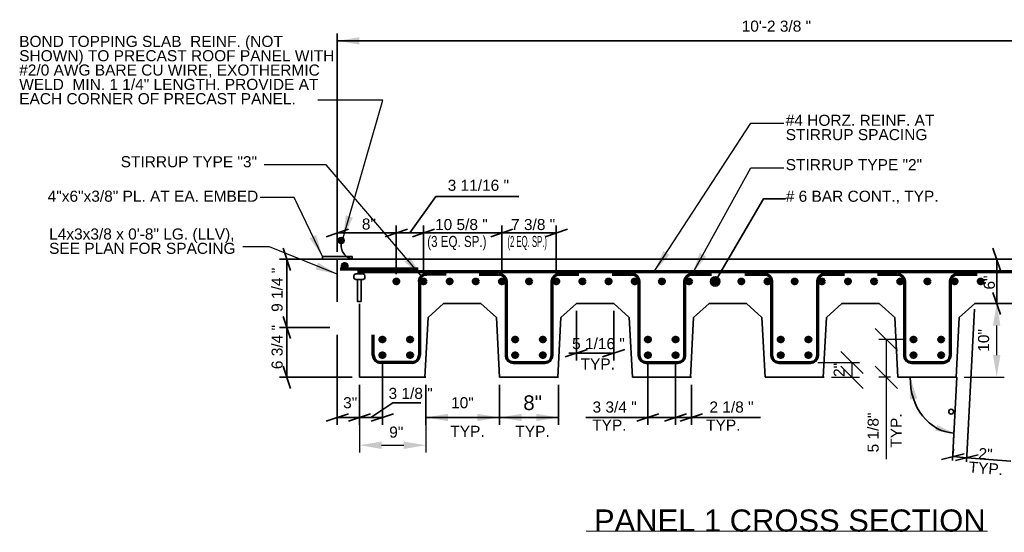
# Model space of a CAD drawing. Header units: inches. Extents: x -829 to 2226, y 10 to 4755.
# Tile 6 of 54: x -571 to -438, y 1032 to 1101. Entities that reach past the tile are written whole.
import ezdxf
from ezdxf.enums import TextEntityAlignment as Align

# ---------------------------------------------------------------- set-up
doc = ezdxf.new("R2010")
doc.units = ezdxf.units.IN
doc.header["$LTSCALE"] = 0.5
doc.header["$MEASUREMENT"] = 0
for name, color, linetype, lineweight in [('G-ANN-TTLB', 7, 'Continuous', 0), ('G-ANNO-DIM', 7, 'Continuous', 0), ('G-ANNO-DIMS', 7, 'Continuous', 35), ('G-ANNO-PATT', 7, 'Continuous', 18), ('G-ANNO-TEXT', 7, 'Continuous', 35), ('S-REIN-RBAR', 7, 'Continuous', 70)]:
    doc.layers.add(name, color=color, linetype=linetype, lineweight=lineweight)
doc.styles.add("1 2 1'-0", font='arial.ttf', dxfattribs={"height": 3})
doc.styles.add("3 4 1'-0", font='arial.ttf', dxfattribs={"height": 1.5})
doc.styles.add('AEC_3 4_1 0 Scale', font='arial.ttf', dxfattribs={"height": 1.5})
doc.dimstyles.new("3 4 1'-0", dxfattribs={"dimtxt": 1.5, "dimasz": 3, "dimexe": 1, "dimexo": 1, "dimgap": 1, "dimtad": 1, "dimdec": 4, "dimzin": 15, "dimdsep": 46, "dimlunit": 4, "dimtxsty": 'AEC_3 4_1 0 Scale', "dimcen": 0.09, "dimadec": 4, "dimazin": 3, "dimtfac": 1, "dimtdec": 4, "dimtofl": 0, "dimtmove": 0, "dimatfit": 3, "dimfxl": 1, "dimfrac": 2, "dimtolj": 1, "dimtzin": 15, "dimarcsym": 0})

# ---------------------------------------------------------------- blocks, each defined once
blk = doc.blocks.new('REINFDOT')
for radius in [0.00313, 0.00187, 0.000625]:
    blk.add_circle((0, 0), radius)
blk = doc.blocks.new('REINF. DOT')
at = {"layer": 'S-REIN-RBAR', "xscale": 100, "yscale": 100, "zscale": 100, "rotation": 90.00000000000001}
blk.add_blockref('REINFDOT', (36.53, 24.59), dxfattribs=at)
blk = doc.blocks.new('*U245')
at = {"layer": 'S-REIN-RBAR'}
for p, q in [((-6.75, 6), (-4.13, 6)), ((4.12, 6), (6.75, 6)), ((-3.12, 5), (-3.12, -5)), ((3.13, -5), (3.13, 5)), ((-2.12, -6), (2.13, -6))]:
    blk.add_line(p, q, dxfattribs=at)
at = {"layer": 'S-REIN-RBAR', "extrusion": (0, 0, -1)}
for centre, start, end in [((4.12, 5), 90, 180), ((-4.13, 5), 0, 90)]:
    blk.add_arc(centre, 1, start, end, dxfattribs=at)
at = {"layer": 'S-REIN-RBAR'}
for centre, start, end in [((-2.12, -5), 180, 270), ((2.13, -5), 270, 0)]:
    blk.add_arc(centre, 1, start, end, dxfattribs=at)
blk = doc.blocks.new('*U246')
at = {"layer": 'S-REIN-RBAR'}
for p, q in [((4.94, 6), (2.32, 6)), ((1.32, 5), (1.32, -5)), ((-4.94, -5), (-4.94, -2.25)), ((0.32, -6), (-3.94, -6))]:
    blk.add_line(p, q, dxfattribs=at)
at = {"layer": 'S-REIN-RBAR', "extrusion": (0, 0, -1)}
blk.add_arc((-2.32, 5), 1, 0, 90, dxfattribs=at)
at = {"layer": 'S-REIN-RBAR'}
for centre, start, end in [((-3.94, -5), 180, 270), ((0.32, -5), 270, 0)]:
    blk.add_arc(centre, 1, start, end, dxfattribs=at)
blk = doc.blocks.new('*U248')
at = {"layer": 'G-ANNO-TEXT'}
for p, q in [((-0.25, 1.87), (-0.25, -1.13)), ((-0.5, -1.13), (0.5, -1.13)), ((-0.75, -1.38), (-0.75, -1.63)), ((-0.5, -1.88), (0.5, -1.88)), ((0.75, -1.38), (0.75, -1.63))]:
    blk.add_line(p, q, dxfattribs=at)
at = {"layer": 'G-ANNO-TEXT', "flags": 128}
blk.add_lwpolyline([(-0.25, 1.87), (0.25, 1.87), (0.25, -1.13)], dxfattribs=at)
at = {"layer": 'G-ANNO-TEXT', "extrusion": (0, 0, -1)}
for centre, start, end in [((0.5, -1.38), 0, 90), ((-0.5, -1.38), 90, 180), ((0.5, -1.63), 270, 0), ((-0.5, -1.63), 180, 270)]:
    blk.add_arc(centre, 0.25, start, end, dxfattribs=at)
blk = doc.blocks.new('*D280')
at = {"layer": 'Defpoints', "color": 0, "transparency": 16777216}
for p in [(-441.92, 1062.91, -5.28), (-438.94, 1062.91), (-444.33, 1052.91)]:
    blk.add_point(p, dxfattribs=at)
at = {"layer": 'G-ANNO-DIMS', "color": 0, "lineweight": -2, "transparency": 16777216}
for p, q in [((-440.92, 1062.91), (-437.94, 1062.91)), ((-438.94, 1055.91), (-438.94, 1059.91)), ((-443.33, 1052.91), (-437.94, 1052.91))]:
    blk.add_line(p, q, dxfattribs=at)
at = {"layer": 'G-ANNO-DIMS', "color": 0, "transparency": 16777216}
for points in [[(-439.44, 1059.91), (-438.44, 1059.91), (-438.94, 1062.91)], [(-439.44, 1055.91), (-438.44, 1055.91), (-438.94, 1052.91)]]:
    blk.add_solid(points, dxfattribs=at)
at = {"layer": 'G-ANNO-DIMS', "color": 0, "transparency": 16777216, "insert": (-440.71, 1057.91), "char_height": 1.5, "attachment_point": 5, "rotation": 90, "style": 'AEC_3 4_1 0 Scale'}
blk.add_mtext('\\A1;10"', dxfattribs=at)
blk = doc.blocks.new('_Oblique')
at = {"color": 0, "linetype": 'ByBlock', "lineweight": -2}
blk.add_line((-0.5, -0.5), (0.5, 0.5), dxfattribs=at)
blk = doc.blocks.new('*D281')
at = {"layer": 'Defpoints', "color": 0, "transparency": 16777216}
for p in [(-464.21, 1054.91), (-458.55, 1054.91), (-462.33, 1052.91)]:
    blk.add_point(p, dxfattribs=at)
at = {"layer": 'G-ANNO-DIMS', "color": 0, "lineweight": -2, "transparency": 16777216}
for p, q in [((-463.21, 1054.91), (-457.55, 1054.91)), ((-458.55, 1052.91), (-458.55, 1054.91)), ((-461.33, 1052.91), (-457.55, 1052.91))]:
    blk.add_line(p, q, dxfattribs=at)
at = {"layer": 'G-ANNO-DIMS', "color": 0, "lineweight": -2, "transparency": 16777216, "xscale": 3, "yscale": 3, "zscale": 3}
for p, rotation in [((-458.55, 1054.91), 90), ((-458.55, 1052.91), 270)]:
    blk.add_blockref('_Oblique', p, dxfattribs=dict(at, rotation=rotation))
at = {"layer": 'G-ANNO-DIMS', "color": 0, "transparency": 16777216, "insert": (-460.3, 1053.91), "char_height": 1.5, "attachment_point": 5, "rotation": 90, "style": 'AEC_3 4_1 0 Scale'}
blk.add_mtext('\\A1;2"', dxfattribs=at)
blk = doc.blocks.new('*D282')
at = {"layer": 'Defpoints', "color": 0, "transparency": 16777216}
for p in [(-453.91, 1058.03), (-450.22, 1058.03, 3.52), (-452.33, 1052.91)]:
    blk.add_point(p, dxfattribs=at)
at = {"layer": 'G-ANNO-DIMS', "color": 0, "lineweight": -2, "transparency": 16777216}
for p, q in [((-451.22, 1058.03), (-454.91, 1058.03)), ((-453.91, 1058.03), (-453.91, 1052.91)), ((-453.33, 1052.91), (-454.91, 1052.91)), ((-453.91, 1052.91), (-453.91, 1041.82))]:
    blk.add_line(p, q, dxfattribs=at)
at = {"layer": 'G-ANNO-DIMS', "color": 0, "lineweight": -2, "transparency": 16777216, "xscale": 3, "yscale": 3, "zscale": 3}
for p, rotation in [((-453.91, 1058.03), 90), ((-453.91, 1052.91), 270)]:
    blk.add_blockref('_Oblique', p, dxfattribs=dict(at, rotation=rotation))
at = {"layer": 'G-ANNO-DIMS', "color": 0, "transparency": 16777216, "insert": (-455.68, 1045.43), "char_height": 1.5, "attachment_point": 5, "rotation": 90, "style": 'AEC_3 4_1 0 Scale'}
blk.add_mtext('\\A1;5 1/8"', dxfattribs=at)
blk = doc.blocks.new('*D285')
at = {"layer": 'Defpoints', "color": 0, "transparency": 16777216}
for p in [(-525.33, 1052.91), (-516.33, 1052.91, 0), (-516.33, 1043.7)]:
    blk.add_point(p, dxfattribs=at)
at = {"layer": 'G-ANNO-DIMS', "color": 0, "lineweight": -2, "transparency": 16777216}
for p, q in [((-525.33, 1051.91), (-525.33, 1042.7)), ((-516.33, 1051.91), (-516.33, 1042.7)), ((-522.33, 1043.7), (-519.33, 1043.7))]:
    blk.add_line(p, q, dxfattribs=at)
at = {"layer": 'G-ANNO-DIMS', "color": 0, "transparency": 16777216}
for points in [[(-522.33, 1044.2), (-522.33, 1043.2), (-525.33, 1043.7)], [(-519.33, 1044.2), (-519.33, 1043.2), (-516.33, 1043.7)]]:
    blk.add_solid(points, dxfattribs=at)
at = {"layer": 'G-ANNO-DIMS', "color": 0, "transparency": 16777216, "insert": (-520.34, 1045.47), "char_height": 1.5, "attachment_point": 5, "style": 'AEC_3 4_1 0 Scale'}
blk.add_mtext('\\A1;9"', dxfattribs=at)

msp = doc.modelspace()

# ---------------------------------------------------------------- hatches: boundary and pattern name
at = {"layer": 'G-ANNO-PATT', "linetype": 'Continuous', "lineweight": 0}
h = msp.add_hatch(color=5, dxfattribs=at)
h.dxf.hatch_style = 1
h.paths.add_polyline_path([(-528.26363, 1071.46326, 1), (-527.36231, 1071.46326, 1)])

# ---------------------------------------------------------------- linework, layer by layer
at = {"layer": 'G-ANN-TTLB', "color": 7, "linetype": 'Continuous', "lineweight": 13}
msp.add_line((-494.60625, 1032.05014, -3.51967), (-440.17885, 1032.05014, -3.51967), dxfattribs=at)
at = {"layer": 'G-ANNO-DIM', "extrusion": (0, 0, -1)}
msp.add_circle((527.81297, 1071.46326), 0.45066, dxfattribs=at)
msp.add_circle((527.81297, 1071.46326), 0.45066, dxfattribs=at)
at = {"layer": 'G-ANNO-DIMS'}
for p, q in [((-528.33249, 1069.9069, -5.27953), (-528.33249, 1099.50661, -5.27953)), ((-528.33249, 1098.50661, -5.27953), (-405.95749, 1098.50661, -5.27953)), ((-518.48874, 1072.46997), (-514.99173, 1077.43424)), ((-503.73409, 1077.43424), (-514.99173, 1077.43424)), ((-528.33249, 1069.9069, -5.27953), (-528.33249, 1073.46997, -5.27953)), ((-520.33249, 1066.9069), (-520.33249, 1073.46997)), ((-520.33249, 1066.9069, -5.27953), (-520.33249, 1073.46997, -5.27953)), ((-516.64499, 1066.9069), (-516.64499, 1073.46997)), ((-516.64499, 1066.9069, -1.7598), (-516.64499, 1073.46997, -1.7598)), ((-506.01999, 1066.9069), (-506.01999, 1073.46997)), ((-506.01999, 1066.9069, -1.7598), (-506.01999, 1073.46997, -1.7598)), ((-498.64499, 1066.9069), (-498.64499, 1073.46997)), ((-529.83249, 1071.96997, -5.27953), (-526.83249, 1072.96997, -5.27953)), ((-528.33249, 1072.46997, -5.27953), (-520.33249, 1072.46997, -5.27953)), ((-521.83249, 1071.96997), (-518.83249, 1072.96997)), ((-518.83249, 1072.96997, -5.27953), (-521.83249, 1071.96997, -5.27953)), ((-516.64499, 1072.46997), (-520.33249, 1072.46997)), ((-515.14499, 1072.96997), (-518.14499, 1071.96997)), ((-518.14499, 1071.96997, -1.7598), (-515.14499, 1072.96997, -1.7598)), ((-516.21082, 1072.46997, -1.7598), (-516.64499, 1072.46997, -1.7598)), ((-516.64499, 1072.46997, -1.7598), (-506.01999, 1072.46997, -1.7598)), ((-507.51999, 1071.96997), (-504.51999, 1072.96997)), ((-504.51999, 1072.96997, -1.7598), (-507.51999, 1071.96997, -1.7598)), ((-505.711, 1072.46997), (-506.01999, 1072.46997)), ((-506.01999, 1072.46997), (-498.64499, 1072.46997)), ((-497.14499, 1072.96997), (-500.14499, 1071.96997)), ((-535.67669, 1070.4069, -5.27953), (-534.67669, 1067.4069, -5.27953)), ((-439.44197, 1070.4069, -5.27951), (-438.44197, 1067.4069, -5.27951)), ((-529.33249, 1068.9069, -5.27953), (-536.17669, 1068.9069, -5.27953)), ((-535.17669, 1068.69391, -5.27953), (-535.17669, 1068.9069, -5.27953)), ((-535.17669, 1068.9069, -5.27953), (-535.17669, 1059.6569, -5.27953)), ((-440.92428, 1068.9069, -5.27951), (-437.94197, 1068.9069, -5.27951)), ((-438.94197, 1062.9069, -5.27951), (-438.94197, 1068.9069, -5.27951)), ((-438.44197, 1061.4069, -5.27951), (-439.44197, 1064.4069, -5.27951)), ((-440.92428, 1062.9069, -5.27951), (-437.94197, 1062.9069, -5.27951)), ((-495.92428, 1061.9069, -5.27951), (-495.92428, 1055.17846, -5.27951)), ((-490.85931, 1061.9069, -5.27951), (-490.85931, 1055.17846, -5.27951)), ((-443.05085, 1041.46306), (-441.96716, 1062.14106)), ((-534.67669, 1058.1569, -5.27953), (-535.67669, 1061.1569, -5.27953)), ((-535.67669, 1061.1569, -5.27953), (-534.67669, 1058.1569, -5.27953)), ((-444.4511, 1052.9069), (-444.02563, 1061.02535)), ((-529.33249, 1059.6569, -5.27953), (-536.17669, 1059.6569, -5.27953)), ((-535.17669, 1052.9069, -5.27953), (-535.17669, 1059.6569, -5.27953)), ((-528.33249, 1058.6569, -5.27953), (-528.33249, 1046.46405, -5.27953)), ((-497.42428, 1055.67846, -5.27951), (-494.42428, 1056.67846, -5.27951)), ((-496.94593, 1056.17846, -5.27951), (-495.92428, 1056.17846, -5.27951)), ((-495.92428, 1056.17846, -5.27951), (-490.85931, 1056.17846, -5.27951)), ((-489.35931, 1056.67846, -5.27951), (-492.35931, 1055.67846, -5.27951)), ((-522.22249, 1054.9069, -5.27951), (-522.22249, 1046.46405, -5.27951)), ((-486.22249, 1054.9069, -1.7598), (-486.22249, 1046.47714, -1.7598)), ((-482.47249, 1054.9069), (-482.47249, 1046.47714)), ((-482.47249, 1054.9069, -1.7598), (-482.47249, 1046.47714, -1.7598)), ((-534.67669, 1051.4069, -5.27953), (-535.67669, 1054.4069, -5.27953)), ((-526.33249, 1052.9069, -5.27953), (-536.17669, 1052.9069, -5.27953)), ((-525.33249, 1051.9069, -5.27953), (-525.33249, 1046.46405, -5.27953)), ((-525.33249, 1051.9069, -5.27953), (-525.33249, 1046.46405, -5.27953)), ((-525.33249, 1051.9069, -5.27951), (-525.33249, 1046.46405, -5.27951)), ((-516.33249, 1051.9069, -5.27953), (-516.33249, 1046.46405, -5.27953)), ((-516.33249, 1051.9069, -5.27951), (-516.33249, 1046.46405, -5.27951)), ((-506.33249, 1051.9069, -5.27951), (-506.33249, 1046.46405, -5.27951)), ((-506.33249, 1051.9069, -5.27951), (-506.33249, 1046.46405, -5.27951)), ((-498.33249, 1051.9069, -5.27951), (-498.33249, 1046.46405, -5.27951)), ((-480.33249, 1051.9069), (-480.33249, 1046.47714)), ((-451.49786, 1052.9069, -4.7287), (-449.82578, 1052.9069, -3.62523)), ((-444.92452, 1041.61031), (-444.33249, 1052.9069)), ((-523.77749, 1047.46405), (-520.81103, 1049.42855)), ((-517.0175, 1049.42855, -5.27951), (-520.81103, 1049.42855, -5.27951)), ((-529.83249, 1046.96405, -5.27953), (-526.83249, 1047.96405, -5.27953)), ((-526.83249, 1046.96405, -5.27953), (-523.83249, 1047.96405, -5.27953)), ((-526.83249, 1046.96405, -5.27951), (-523.83249, 1047.96405, -5.27951)), ((-520.72249, 1047.96405, -5.27951), (-523.72249, 1046.96405, -5.27951)), ((-487.72249, 1046.97714, -1.7598), (-484.72249, 1047.97714, -1.7598)), ((-483.97249, 1046.97714), (-480.97249, 1047.97714)), ((-480.97249, 1047.97714, -1.7598), (-483.97249, 1046.97714, -1.7598)), ((-478.83249, 1047.97714), (-481.83249, 1046.97714)), ((-525.33249, 1047.46405, -5.27953), (-528.33249, 1047.46405, -5.27953)), ((-525.37611, 1047.46405, -5.27953), (-525.33249, 1047.46405, -5.27953)), ((-522.22249, 1047.46405, -5.27951), (-525.33249, 1047.46405, -5.27951)), ((-516.33249, 1047.46405, -5.27951), (-506.33249, 1047.46405, -5.27951)), ((-506.33249, 1047.46405, -5.27951), (-498.33249, 1047.46405, -5.27951)), ((-494.66086, 1047.47714, -1.7598), (-486.22249, 1047.47714, -1.7598)), ((-486.22249, 1047.47714, -1.7598), (-482.47249, 1047.47714, -1.7598)), ((-480.33249, 1047.47714), (-482.47249, 1047.47714)), ((-470.96713, 1047.47714), (-480.33249, 1047.47714)), ((-444.68836, 1046.11642), (-444.78162, 1044.33698)), ((-446.4158, 1041.78015), (-443.34667, 1042.54203)), ((-444.84617, 1042.60723), (-444.80289, 1043.15802)), ((-442.9725, 1042.45998), (-442.92922, 1043.01077)), ((-443.00756, 1042.01384), (-444.88123, 1042.16109)), ((-441.473, 1042.39479), (-444.54213, 1041.6329)), ((-437.00206, 1041.54188), (-443.00756, 1042.01384))]:
    msp.add_line(p, q, dxfattribs=at)
at = {"layer": 'G-ANNO-DIMS', "extrusion": (0, 0, -1)}
msp.add_arc((525.89737, 1070.81706), 1.92555, 270, 5.8283844, dxfattribs=at)
msp.add_arc((525.89737, 1070.81706), 1.92555, 270, 5.8283844, dxfattribs=at)
at = {"layer": 'G-ANNO-DIMS', "extrusion": (-0.550577, 0.028855, 0.834285)}
msp.add_arc((-1028.20936, -416.16533, 275.02042), 7.58168, 272.5035517, 360, dxfattribs=at)
at = {"layer": 'G-ANNO-DIMS'}
for points in [[(-525.33249, 1098.00661, -5.27953), (-528.33249, 1098.50661, -5.27953), (-525.33249, 1099.00661, -5.27953)], [(-513.33249, 1046.96405, -5.27951), (-516.33249, 1047.46405, -5.27951), (-513.33249, 1047.96405, -5.27951)], [(-503.33249, 1046.96405, -5.27951), (-506.33249, 1047.46405, -5.27951), (-503.33249, 1047.96405, -5.27951)]]:
    msp.add_solid(points, dxfattribs=at)
at = {"layer": 'G-ANNO-DIMS', "extrusion": (0.020004, -0.131064, -0.991172)}
msp.add_solid([(-287.13303, -1096.61416, -142.8736), (-286.63745, -1099.61416, -142.8736), (-286.14186, -1096.61416, -142.8736)], dxfattribs=at)
at = {"layer": 'G-ANNO-DIMS', "extrusion": (0, 0, -1)}
for points in [[(509.33249, 1047.96405, 5.27951), (506.33249, 1047.46405, 5.27951), (509.33249, 1046.96405, 5.27951)], [(501.33249, 1047.96405, 5.27951), (498.33249, 1047.46405, 5.27951), (501.33249, 1046.96405, 5.27951)]]:
    msp.add_solid(points, dxfattribs=at)
at = {"layer": 'G-ANNO-DIMS', "extrusion": (-0.517911, 0.154396, 0.841386)}
msp.add_solid([(-875.13538, -612.86552, 391.72561), (-874.71468, -609.86552, 391.72561), (-874.29399, -612.86552, 391.72561)], dxfattribs=at)
at = {"layer": 'G-ANNO-TEXT'}
for p, q in [((-528.33249, 1068.9069, -5.27953), (-528.33249, 1063.1569, -5.27953)), ((-528.33249, 1068.9069, -5.27953), (-408.95749, 1068.9069, -5.27953)), ((-525.33249, 1052.9069, -5.27953), (-525.33249, 1062.8449, -5.27953)), ((-516.02563, 1061.02535, -5.27951), (-513.92428, 1062.9069, -5.27951)), ((-513.92428, 1062.9069, -5.27951), (-508.85931, 1062.9069, -5.27951)), ((-506.75796, 1061.02535, -5.27951), (-508.85931, 1062.9069, -5.27951)), ((-498.02563, 1061.02535, -5.27951), (-495.92428, 1062.9069, -5.27951)), ((-495.92428, 1062.9069, -5.27951), (-490.85931, 1062.9069, -5.27951)), ((-488.75796, 1061.02535, -5.27951), (-490.85931, 1062.9069, -5.27951)), ((-480.02563, 1061.02535, -5.27951), (-477.92428, 1062.9069, -5.27951)), ((-477.92428, 1062.9069, -5.27951), (-472.85931, 1062.9069, -5.27951)), ((-470.75796, 1061.02535, -5.27951), (-472.85931, 1062.9069, -5.27951)), ((-462.02563, 1061.02535, -5.27951), (-459.92428, 1062.9069, -5.27951)), ((-459.92428, 1062.9069, -5.27951), (-454.85931, 1062.9069, -5.27951)), ((-452.75796, 1061.02535, -5.27951), (-454.85931, 1062.9069, -5.27951)), ((-444.02563, 1061.02535, -5.27951), (-441.92428, 1062.9069, -5.27951)), ((-441.92428, 1062.9069, -5.27951), (-436.85931, 1062.9069, -5.27951)), ((-516.4511, 1052.9069, -5.27951), (-516.02563, 1061.02535, -5.27951)), ((-506.33249, 1052.9069, -5.27951), (-506.75796, 1061.02535, -5.27951)), ((-498.4511, 1052.9069, -5.27951), (-498.02563, 1061.02535, -5.27951)), ((-488.33249, 1052.9069, -5.27951), (-488.75796, 1061.02535, -5.27951)), ((-480.4511, 1052.9069, -5.27951), (-480.02563, 1061.02535, -5.27951)), ((-470.33249, 1052.9069, -5.27951), (-470.75796, 1061.02535, -5.27951)), ((-462.4511, 1052.9069, -5.27951), (-462.02563, 1061.02535, -5.27951)), ((-452.33249, 1052.9069, -5.27951), (-452.75796, 1061.02535, -5.27951)), ((-444.4511, 1052.9069, -5.27951), (-444.02563, 1061.02535, -5.27951)), ((-525.33249, 1052.9069, -5.27951), (-516.33249, 1052.9069, -5.27951)), ((-506.33249, 1052.9069, -5.27951), (-498.33249, 1052.9069, -5.27951)), ((-488.33249, 1052.9069, -5.27951), (-480.33249, 1052.9069, -5.27951)), ((-470.33249, 1052.9069, -5.27951), (-462.33249, 1052.9069, -5.27951)), ((-452.33249, 1052.9069, -5.27951), (-444.33249, 1052.9069, -5.27951))]:
    msp.add_line(p, q, dxfattribs=at)
at = {"layer": 'G-ANNO-TEXT', "flags": 128}
msp.add_lwpolyline([(-476.78596, 1066.45004), (-470.56443, 1077.09546), (-467.5864, 1077.09546)], dxfattribs=at)
at = {"layer": 'G-ANNO-TEXT'}
for centre, radius in [((-477.10339, 1065.9069, -7.03937), 0.62909), ((-445.11406, 1048.24777), 0.3271)]:
    msp.add_circle(centre, radius, dxfattribs=at)
msp.add_3dface([(-530.33249, 1069.2819), (-526.33249, 1069.2819), (-526.33249, 1068.9069), (-530.33249, 1068.9069)], dxfattribs=at)
at = {"layer": 'S-REIN-RBAR'}
for p, q in [((-527.95749, 1067.60032, 1.82693), (-517.35202, 1067.60032, -5.27951)), ((-525.60008, 1067.23964), (-411.27024, 1067.23964))]:
    msp.add_line(p, q, dxfattribs=at)

# ---------------------------------------------------------------- block references
at = {"layer": 'G-ANNO-TEXT', "rotation": 180}
msp.add_blockref('*U248', (-525.33248, 1065.03189, -1.7598), dxfattribs=at)
at = {"layer": 'S-REIN-RBAR', "rotation": 180}
for p in [(-490.80595, 1092.60215, -1.7598), (-483.79908, 1090.49633, -1.7598), (-480.11158, 1090.49633, -1.7598), (-476.56998, 1090.49633, -1.7598), (-473.02838, 1090.49633, -1.7598), (-469.48658, 1090.49633, -1.7598), (-465.79908, 1090.49633, -1.7598), (-462.11158, 1090.49633, -1.7598), (-458.56998, 1090.49633, -1.7598), (-455.02838, 1090.49633, -1.7598), (-451.48658, 1090.49633, -1.7598), (-447.79908, 1090.49633, -1.7598), (-444.11158, 1090.49633, -1.7598), (-440.56998, 1090.49633, -1.7598), (-437.02838, 1090.49633, -1.7598), (-433.48658, 1090.49633, -1.7598), (-429.79908, 1090.49633, -1.7598), (-426.11158, 1090.49633, -1.7598), (-422.56998, 1090.49633, -1.7598), (-419.02838, 1090.49633, -1.7598), (-415.48658, 1090.49633, -1.7598), (-411.79908, 1090.49633, -1.7598), (-408.11158, 1090.49633, -1.7598), (-404.56998, 1090.49633, -1.7598), (-485.68908, 1082.62133, -1.7598), (-481.93908, 1082.62133, -1.7598), (-467.68908, 1082.62133, -1.7598), (-463.93908, 1082.62133, -1.7598), (-449.68908, 1082.62133, -1.7598), (-445.93908, 1082.62133, -1.7598), (-431.68908, 1082.62133, -1.7598), (-427.93908, 1082.62133, -1.7598), (-413.68908, 1082.62133, -1.7598), (-409.93908, 1082.62133, -1.7598), (-485.68908, 1080.49633, -1.7598), (-481.93908, 1080.49633, -1.7598), (-467.68908, 1080.49633, -1.7598), (-463.93908, 1080.49633, -1.7598), (-449.68908, 1080.49633, -1.7598), (-445.93908, 1080.49633, -1.7598), (-431.68908, 1080.49633, -1.7598), (-427.93908, 1080.49633, -1.7598), (-413.68908, 1080.49633, -1.7598), (-409.93908, 1080.49633, -1.7598)]:
    msp.add_blockref('REINF. DOT', p, dxfattribs=at)
at = {"layer": 'S-REIN-RBAR'}
for name, p in [('*U246', (-518.52, 1060.90689, -5.27951)), ('*U245', (-502.3325, 1060.9069, -5.27951)), ('*U245', (-484.3325, 1060.9069, -5.27951)), ('*U245', (-466.3325, 1060.9069, -5.27951)), ('*U245', (-448.3325, 1060.9069, -5.27951))]:
    msp.add_blockref(name, p, dxfattribs=at)

# ---------------------------------------------------------------- texts
at = {"layer": 'G-ANN-TTLB', "color": 7, "linetype": 'Continuous', "lineweight": 13, "insert": (-493.53324, 1031.9518, -3.51967), "char_height": 3, "attachment_point": 7, "line_spacing_factor": 0.72, "style": "1 2 1'-0"}
msp.add_mtext('\\fArial|b0|i0|c00|p39;PANEL 1 CROSS SECTION', dxfattribs=at)
at = {"layer": 'G-ANNO-DIM', "color": 7, "linetype": 'Continuous'}
for s, height, style, p in [('10\'-2 3/8 "', 1.5, 'AEC_3 4_1 0 Scale', (-468.80685, 1100.50661, -5.27953)), ('3 11/16 "', 1.5, 'AEC_3 4_1 0 Scale', (-509.21198, 1078.93531)), ('8"', 1.5, 'AEC_3 4_1 0 Scale', (-524.05083, 1073.6825, -5.27953)), ('10 5/8 "', 1.5, 'AEC_3 4_1 0 Scale', (-511.5096, 1073.61582, -1.7598)), ('7 3/8 "', 1.5, 'AEC_3 4_1 0 Scale', (-501.78646, 1073.61582)), ('5 1/16 "', 1.5, 'AEC_3 4_1 0 Scale', (-492.92857, 1057.47412, -5.27951)), ('3 1/8 "', 1.5, 'AEC_3 4_1 0 Scale', (-518.38994, 1050.73006, -5.27951)), ('8"', 2, "3 4 1'-0", (-501.85023, 1049.46405, -5.27951)), ('3"', 1.5, 'AEC_3 4_1 0 Scale', (-526.58343, 1049.46405, -5.27953)), ('10"', 1.5, 'AEC_3 4_1 0 Scale', (-511.36863, 1049.46405, -5.27951)), ('3 3/4 "', 1.5, 'AEC_3 4_1 0 Scale', (-490.73632, 1048.88117, -1.7598)), ('2 1/8 "', 1.5, 'AEC_3 4_1 0 Scale', (-474.89167, 1048.88117))]:
    msp.add_text(s, height=height, dxfattribs=dict(at, style=style)).set_placement(p, align=Align.MIDDLE_CENTER)
at = {"layer": 'G-ANNO-DIM', "color": 7, "linetype": 'Continuous', "style": 'AEC_3 4_1 0 Scale'}
for s, p in [('9 1/4 "', (-536.49587, 1064.76937, -5.27953)), ('6"', (-439.93863, 1065.75599, -5.27951)), ('6 3/4 "', (-536.49587, 1057.00693, -5.27953))]:
    msp.add_text(s, height=1.5, rotation=90, dxfattribs=at).set_placement(p, align=Align.MIDDLE_CENTER)
at = {"layer": 'G-ANNO-TEXT', "color": 7, "style": 'AEC_3 4_1 0 Scale'}
for p in [(-495.34983, 1055.46012), (-493.77927, 1047.17781)]:
    msp.add_text('TYP.', height=1.5, dxfattribs=at).set_placement(p, align=Align.TOP_LEFT)
at = {"layer": 'G-ANNO-TEXT', "color": 7, "char_height": 1.5, "attachment_point": 1, "line_spacing_factor": 0.776524, "style": 'AEC_3 4_1 0 Scale'}
for s, insert, width in [('BOND TOPPING SLAB  REINF. (NOT SHOWN) TO PRECAST ROOF PANEL WITH #2/0 AWG BARE CU WIRE, EXOTHERMIC WELD  MIN. 1 1/4" LENGTH. PROVIDE AT EACH CORNER OF PRECAST PANEL.', (-571.45361, 1099.1897), 43.1064198), ('4"x6"x3/8" PL. AT EA. EMBED', (-567.59637, 1078.20783), 28.5600739), ('L4x3x3/8 x 0\'-8" LG. (LLV), SEE PLAN FOR SPACING', (-567.39943, 1073.08328), 27.9763668)]:
    msp.add_mtext(s, dxfattribs=dict(at, insert=insert, width=width))
at = {"layer": 'G-ANNO-TEXT', "color": 7, "char_height": 1.5, "attachment_point": 1, "style": 'AEC_3 4_1 0 Scale'}
for s, insert, line_spacing_factor in [('#4 HORZ. REINF. AT \\PSTIRRUP SPACING', (-467.53998, 1088.49572), 0.776524), ('STIRRUP TYPE "3"', (-557.70241, 1082.88084), 0.6), ('STIRRUP TYPE "2"', (-467.53998, 1082.47975), 0.6), ('# 6 BAR CONT., TYP.', (-467.53998, 1078.20173), 0.6), ('\\H1x;\\W0.75;(3 EQ. SP.)', (-516.14254, 1072.07263), 0.6), ('\\H1x;\\W0.5;(2 EQ. SP.)', (-505.26507, 1072.07263), 0.6), ('TYP.', (-478.33264, 1047.17781), 0.6), ('TYP.', (-513.00396, 1046.33744), 0.6), ('TYP.', (-504.18978, 1046.33744), 0.6)]:
    msp.add_mtext(s, dxfattribs=dict(at, insert=insert, line_spacing_factor=line_spacing_factor))
at = {"layer": 'G-ANNO-TEXT', "color": 7, "insert": (-453.32945, 1043.36164), "char_height": 1.5, "attachment_point": 1, "rotation": 90, "line_spacing_factor": 0.6, "style": 'AEC_3 4_1 0 Scale'}
msp.add_mtext('TYP.', dxfattribs=at)
at = {"layer": 'G-ANNO-TEXT', "color": 7, "linetype": 'Continuous', "insert": (-442.65409, 1041.72746), "char_height": 1.5, "attachment_point": 4, "rotation": 355.5064458, "line_spacing_factor": 0.776524, "style": 'AEC_3 4_1 0 Scale'}
msp.add_mtext('  2"\\PTYP.', dxfattribs=at)

# ---------------------------------------------------------------- dimensions: what is measured, and where the dimension line sits
at = {"layer": 'G-ANNO-DIMS'}
dim = msp.add_linear_dim(base=(-438.94197, 1062.9069), p1=(-444.33249, 1052.9069), p2=(-441.92428, 1062.9069, -5.27951), angle=90, dimstyle="3 4 1'-0", dxfattribs=at)
dim.commit()
dim.dimension.update_dxf_attribs({"geometry": '*D280', "text_midpoint": (-440.70783, 1057.9069)})
for base, p1, p2, picture, middle in [((-453.90624, 1058.0319, -5.27951), (-452.33249, 1052.9069, -5.27951), (-450.22249, 1058.0319, -1.7598), '*D282', (-453.90624, 1045.42737, -5.27951)), ((-458.54555, 1054.9069, -5.27951), (-462.33249, 1052.9069, -5.27951), (-464.20749, 1054.9069, -5.27951), '*D281', (-458.54555, 1053.9069, -5.27951))]:
    dim = msp.add_linear_dim(base=base, p1=p1, p2=p2, angle=90, dimstyle="3 4 1'-0", override={"dimblk1": 'Oblique', "dimblk2": 'Oblique', "dimsah": 1, "dimtofl": 1}, dxfattribs=at)
    dim.commit()
    dim.dimension.update_dxf_attribs({"geometry": picture, "text_midpoint": middle, "dimtype": 160})
dim = msp.add_linear_dim(base=(-516.33249, 1043.70415, -5.27953), p1=(-525.33249, 1052.9069, -5.27953), p2=(-516.33249, 1052.9069, -5.27951), dimstyle="3 4 1'-0", dxfattribs=at)
dim.commit()
dim.dimension.update_dxf_attribs({"geometry": '*D285', "text_midpoint": (-520.33641, 1043.70415, -5.27953), "dimtype": 160})

# ---------------------------------------------------------------- leaders
at = {"layer": 'G-ANNO-TEXT'}
for points in [[(-527.53699, 1071.81953), (-522.14222, 1090.47887), (-530.97919, 1090.47887)], [(-485.359, 1067.23964), (-472.25748, 1087.33965), (-467.79533, 1087.33965)], [(-516.9106, 1066.61401), (-529.86037, 1081.72588), (-538.26037, 1081.72588)], [(-480.20749, 1066.9069), (-472.25748, 1081.32368), (-467.79533, 1081.32368)], [(-530.33249, 1069.2819), (-534.19652, 1077.26316), (-538.80779, 1077.26316)], [(-528.33249, 1066.86958), (-537.54518, 1070.59557), (-541.15734, 1070.59557)]]:
    msp.add_leader(points, dimstyle="3 4 1'-0", override={"dimgap": 2}, dxfattribs=at)

doc.saveas('drawing.dxf')
